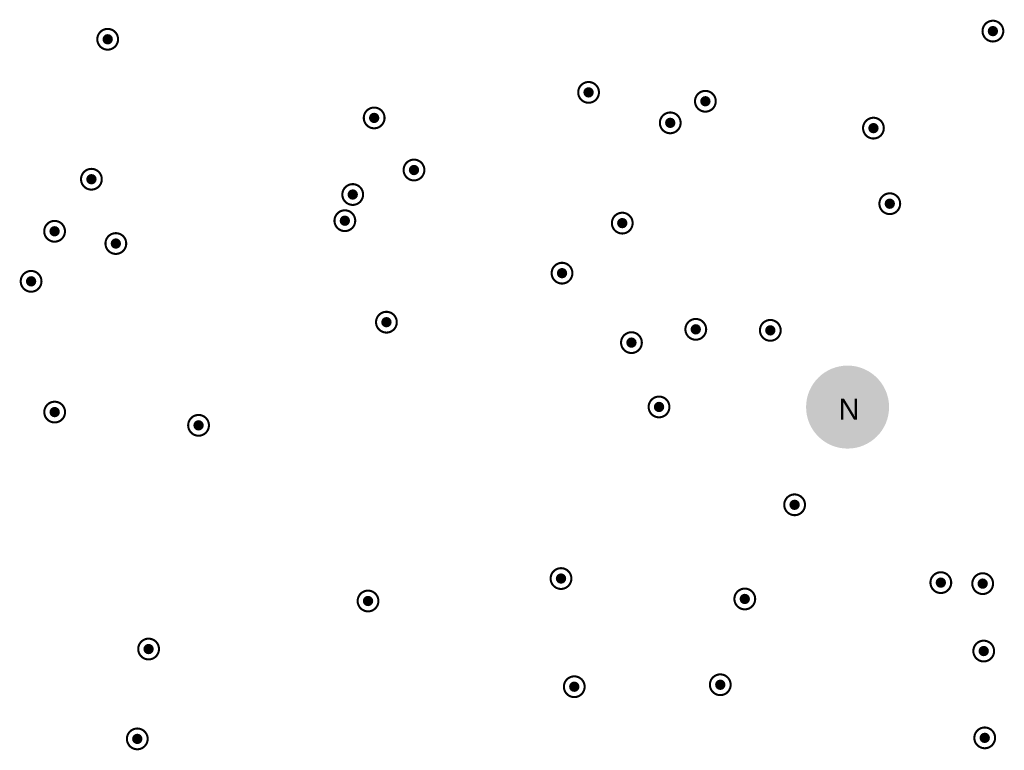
# Model space of a CAD drawing. Header units: inches. Extents: x -11.9 to 0, y -4.1 to 7.1.
# Tile 25 of 54: x -6.703 to -5.754, y 2.661 to 3.365. Entities that reach past the tile are written whole.
import ezdxf

# ---------------------------------------------------------------- set-up
doc = ezdxf.new("R2010")
doc.units = ezdxf.units.IN
doc.header["$MEASUREMENT"] = 0
for name, color, linetype in [('DrillDrawing', 1, 'Continuous'), ('MultiLayer', 9, 'Continuous'), ('PadHoleLayer', 156, 'Continuous'), ('ViaHoleLayer', 16, 'Continuous')]:
    doc.layers.add(name, color=color, linetype=linetype)
doc.styles.add('Arial', font='txt', dxfattribs={"height": 0.2})

# ---------------------------------------------------------------- blocks, each defined once
blk = doc.blocks.new('K_______5001_39')
at = {"layer": 'MultiLayer'}
h = blk.add_hatch(color=9, dxfattribs=at)
edge = h.paths.add_edge_path()
edge.add_arc((0, 0), 0.04, 0, 360)
at = {"layer": 'PadHoleLayer'}
h = blk.add_hatch(color=156, dxfattribs=at)
edge = h.paths.add_edge_path()
edge.add_arc((0, 0), 0.02, 0, 360)

msp = doc.modelspace()

# ---------------------------------------------------------------- hatches: boundary and pattern name
at = {"layer": 'ViaHoleLayer'}
h = msp.add_hatch(color=16, dxfattribs=at)
edge = h.paths.add_edge_path()
edge.add_arc((-6.61811, 3.34646), 0.005, 0, 360)
h = msp.add_hatch(color=16, dxfattribs=at)
edge = h.paths.add_edge_path()
edge.add_arc((-5.76476, 3.35433), 0.005, 0, 360)
h = msp.add_hatch(color=16, dxfattribs=at)
edge = h.paths.add_edge_path()
edge.add_arc((-6.15453, 3.29528), 0.005, 0, 360)
h = msp.add_hatch(color=16, dxfattribs=at)
edge = h.paths.add_edge_path()
edge.add_arc((-6.04193, 3.28673), 0.005, 0, 360)
h = msp.add_hatch(color=16, dxfattribs=at)
edge = h.paths.add_edge_path()
edge.add_arc((-6.36122, 3.27067), 0.005, 0, 360)
h = msp.add_hatch(color=16, dxfattribs=at)
edge = h.paths.add_edge_path()
edge.add_arc((-6.07579, 3.26591), 0.005, 0, 360)
h = msp.add_hatch(color=16, dxfattribs=at)
edge = h.paths.add_edge_path()
edge.add_arc((-5.87992, 3.26083), 0.005, 0, 360)
h = msp.add_hatch(color=16, dxfattribs=at)
edge = h.paths.add_edge_path()
edge.add_arc((-6.32283, 3.22047), 0.005, 0, 360)
h = msp.add_hatch(color=16, dxfattribs=at)
edge = h.paths.add_edge_path()
edge.add_arc((-6.63378, 3.21159), 0.005, 0, 360)
h = msp.add_hatch(color=16, dxfattribs=at)
edge = h.paths.add_edge_path()
edge.add_arc((-6.38189, 3.19685), 0.005, 0, 360)
h = msp.add_hatch(color=16, dxfattribs=at)
edge = h.paths.add_edge_path()
edge.add_arc((-5.86417, 3.18799), 0.005, 0, 360)
h = msp.add_hatch(color=16, dxfattribs=at)
edge = h.paths.add_edge_path()
edge.add_arc((-6.38948, 3.17161), 0.005, 0, 360)
h = msp.add_hatch(color=16, dxfattribs=at)
edge = h.paths.add_edge_path()
edge.add_arc((-6.12205, 3.16929), 0.005, 0, 360)
h = msp.add_hatch(color=16, dxfattribs=at)
edge = h.paths.add_edge_path()
edge.add_arc((-6.66929, 3.16142), 0.005, 0, 360)
h = msp.add_hatch(color=16, dxfattribs=at)
edge = h.paths.add_edge_path()
edge.add_arc((-6.61024, 3.14961), 0.005, 0, 360)
h = msp.add_hatch(color=16, dxfattribs=at)
edge = h.paths.add_edge_path()
edge.add_arc((-6.18012, 3.12106), 0.005, 0, 360)
h = msp.add_hatch(color=16, dxfattribs=at)
edge = h.paths.add_edge_path()
edge.add_arc((-6.69193, 3.11319), 0.005, 0, 360)
h = msp.add_hatch(color=16, dxfattribs=at)
edge = h.paths.add_edge_path()
edge.add_arc((-6.34941, 3.07382), 0.005, 0, 360)
h = msp.add_hatch(color=16, dxfattribs=at)
edge = h.paths.add_edge_path()
edge.add_arc((-6.05118, 3.06693), 0.005, 0, 360)
h = msp.add_hatch(color=16, dxfattribs=at)
edge = h.paths.add_edge_path()
edge.add_arc((-5.97933, 3.06595), 0.005, 0, 360)
h = msp.add_hatch(color=16, dxfattribs=at)
edge = h.paths.add_edge_path()
edge.add_arc((-6.11319, 3.05413), 0.005, 0, 360)
h = msp.add_hatch(color=16, dxfattribs=at)
edge = h.paths.add_edge_path()
edge.add_arc((-6.66921, 2.98718), 0.005, 0, 360)
h = msp.add_hatch(color=16, dxfattribs=at)
edge = h.paths.add_edge_path()
edge.add_arc((-6.08661, 2.99213), 0.005, 0, 360)
h = msp.add_hatch(color=16, dxfattribs=at)
edge = h.paths.add_edge_path()
edge.add_arc((-6.53051, 2.97441), 0.005, 0, 360)
h = msp.add_hatch(color=16, dxfattribs=at)
edge = h.paths.add_edge_path()
edge.add_arc((-5.95591, 2.89783), 0.005, 0, 360)
h = msp.add_hatch(color=16, dxfattribs=at)
edge = h.paths.add_edge_path()
edge.add_arc((-6.1811, 2.82677), 0.005, 0, 360)
h = msp.add_hatch(color=16, dxfattribs=at)
edge = h.paths.add_edge_path()
edge.add_arc((-5.81496, 2.82283), 0.005, 0, 360)
h = msp.add_hatch(color=16, dxfattribs=at)
edge = h.paths.add_edge_path()
edge.add_arc((-5.77461, 2.82185), 0.005, 0, 360)
h = msp.add_hatch(color=16, dxfattribs=at)
edge = h.paths.add_edge_path()
edge.add_arc((-6.36713, 2.80512), 0.005, 0, 360)
h = msp.add_hatch(color=16, dxfattribs=at)
edge = h.paths.add_edge_path()
edge.add_arc((-6.00394, 2.80709), 0.005, 0, 360)
h = msp.add_hatch(color=16, dxfattribs=at)
edge = h.paths.add_edge_path()
edge.add_arc((-6.57866, 2.75883), 0.005, 0, 360)
h = msp.add_hatch(color=16, dxfattribs=at)
edge = h.paths.add_edge_path()
edge.add_arc((-5.77362, 2.75689), 0.005, 0, 360)
h = msp.add_hatch(color=16, dxfattribs=at)
edge = h.paths.add_edge_path()
edge.add_arc((-6.16831, 2.72251), 0.005, 0, 360)
h = msp.add_hatch(color=16, dxfattribs=at)
edge = h.paths.add_edge_path()
edge.add_arc((-6.02756, 2.72441), 0.005, 0, 360)
h = msp.add_hatch(color=16, dxfattribs=at)
edge = h.paths.add_edge_path()
edge.add_arc((-6.58957, 2.67224), 0.005, 0, 360)
h = msp.add_hatch(color=16, dxfattribs=at)
edge = h.paths.add_edge_path()
edge.add_arc((-5.77264, 2.67323), 0.005, 0, 360)

# ---------------------------------------------------------------- linework, layer by layer
at = {"layer": 'DrillDrawing'}
for points, const_width in [([(-5.75476, 3.35433, 1), (-5.77476, 3.35433, 1)], 0.002), ([(-6.60811, 3.34646, 1), (-6.62811, 3.34646, 1)], 0.002), ([(-5.77526, 3.35433, 1), (-5.77426, 3.35433, 1)], 0.001), ([(-5.75526, 3.35433, 1), (-5.75426, 3.35433, 1)], 0.001), ([(-6.62861, 3.34646, 1), (-6.62761, 3.34646, 1)], 0.001), ([(-6.60861, 3.34646, 1), (-6.60761, 3.34646, 1)], 0.001), ([(-6.14453, 3.29528, 1), (-6.16453, 3.29528, 1)], 0.002), ([(-6.16503, 3.29528, 1), (-6.16403, 3.29528, 1)], 0.001), ([(-6.14503, 3.29528, 1), (-6.14403, 3.29528, 1)], 0.001), ([(-6.03193, 3.28673, 1), (-6.05193, 3.28673, 1)], 0.002), ([(-6.05243, 3.28673, 1), (-6.05143, 3.28673, 1)], 0.001), ([(-6.03243, 3.28673, 1), (-6.03143, 3.28673, 1)], 0.001), ([(-6.35122, 3.27067, 1), (-6.37122, 3.27067, 1)], 0.002), ([(-6.06579, 3.26591, 1), (-6.08579, 3.26591, 1)], 0.002), ([(-6.37172, 3.27067, 1), (-6.37072, 3.27067, 1)], 0.001), ([(-6.35172, 3.27067, 1), (-6.35072, 3.27067, 1)], 0.001), ([(-6.08629, 3.26591, 1), (-6.08529, 3.26591, 1)], 0.001), ([(-6.06629, 3.26591, 1), (-6.06529, 3.26591, 1)], 0.001), ([(-5.86992, 3.26083, 1), (-5.88992, 3.26083, 1)], 0.002), ([(-5.89042, 3.26083, 1), (-5.88942, 3.26083, 1)], 0.001), ([(-5.87042, 3.26083, 1), (-5.86942, 3.26083, 1)], 0.001), ([(-6.31283, 3.22047, 1), (-6.33283, 3.22047, 1)], 0.002), ([(-6.62378, 3.21159, 1), (-6.64378, 3.21159, 1)], 0.002), ([(-6.33333, 3.22047, 1), (-6.33233, 3.22047, 1)], 0.001), ([(-6.31333, 3.22047, 1), (-6.31233, 3.22047, 1)], 0.001), ([(-6.64428, 3.21159, 1), (-6.64328, 3.21159, 1)], 0.001), ([(-6.62428, 3.21159, 1), (-6.62328, 3.21159, 1)], 0.001), ([(-6.37189, 3.19685, 1), (-6.39189, 3.19685, 1)], 0.002), ([(-5.85417, 3.18799, 1), (-5.87417, 3.18799, 1)], 0.002), ([(-6.39239, 3.19685, 1), (-6.39139, 3.19685, 1)], 0.001), ([(-6.37239, 3.19685, 1), (-6.37139, 3.19685, 1)], 0.001), ([(-6.37948, 3.17161, 1), (-6.39948, 3.17161, 1)], 0.002), ([(-6.11205, 3.16929, 1), (-6.13205, 3.16929, 1)], 0.002), ([(-5.87467, 3.18799, 1), (-5.87367, 3.18799, 1)], 0.001), ([(-5.85467, 3.18799, 1), (-5.85367, 3.18799, 1)], 0.001), ([(-6.65929, 3.16142, 1), (-6.67929, 3.16142, 1)], 0.002), ([(-6.39998, 3.17161, 1), (-6.39898, 3.17161, 1)], 0.001), ([(-6.37998, 3.17161, 1), (-6.37898, 3.17161, 1)], 0.001), ([(-6.13255, 3.16929, 1), (-6.13155, 3.16929, 1)], 0.001), ([(-6.11255, 3.16929, 1), (-6.11155, 3.16929, 1)], 0.001), ([(-6.67979, 3.16142, 1), (-6.67879, 3.16142, 1)], 0.001), ([(-6.65979, 3.16142, 1), (-6.65879, 3.16142, 1)], 0.001), ([(-6.60024, 3.14961, 1), (-6.62024, 3.14961, 1)], 0.002), ([(-6.62074, 3.14961, 1), (-6.61974, 3.14961, 1)], 0.001), ([(-6.60074, 3.14961, 1), (-6.59974, 3.14961, 1)], 0.001), ([(-6.68193, 3.11319, 1), (-6.70193, 3.11319, 1)], 0.002), ([(-6.17012, 3.12106, 1), (-6.19012, 3.12106, 1)], 0.002), ([(-6.70243, 3.11319, 1), (-6.70143, 3.11319, 1)], 0.001), ([(-6.68243, 3.11319, 1), (-6.68143, 3.11319, 1)], 0.001), ([(-6.19062, 3.12106, 1), (-6.18962, 3.12106, 1)], 0.001), ([(-6.17062, 3.12106, 1), (-6.16962, 3.12106, 1)], 0.001), ([(-6.33941, 3.07382, 1), (-6.35941, 3.07382, 1)], 0.002), ([(-6.04118, 3.06693, 1), (-6.06118, 3.06693, 1)], 0.002), ([(-5.96933, 3.06595, 1), (-5.98933, 3.06595, 1)], 0.002), ([(-6.35991, 3.07382, 1), (-6.35891, 3.07382, 1)], 0.001), ([(-6.33991, 3.07382, 1), (-6.33891, 3.07382, 1)], 0.001), ([(-6.06168, 3.06693, 1), (-6.06068, 3.06693, 1)], 0.001), ([(-6.04168, 3.06693, 1), (-6.04068, 3.06693, 1)], 0.001), ([(-5.98983, 3.06595, 1), (-5.98883, 3.06595, 1)], 0.001), ([(-5.96983, 3.06595, 1), (-5.96883, 3.06595, 1)], 0.001), ([(-6.10319, 3.05413, 1), (-6.12319, 3.05413, 1)], 0.002), ([(-6.12369, 3.05413, 1), (-6.12269, 3.05413, 1)], 0.001), ([(-6.10369, 3.05413, 1), (-6.10269, 3.05413, 1)], 0.001), ([(-6.07661, 2.99213, 1), (-6.09661, 2.99213, 1)], 0.002), ([(-6.65921, 2.98718, 1), (-6.67921, 2.98718, 1)], 0.002), ([(-6.09711, 2.99213, 1), (-6.09611, 2.99213, 1)], 0.001), ([(-6.07711, 2.99213, 1), (-6.07611, 2.99213, 1)], 0.001), ([(-6.67971, 2.98718, 1), (-6.67871, 2.98718, 1)], 0.001), ([(-6.65971, 2.98718, 1), (-6.65871, 2.98718, 1)], 0.001), ([(-6.52051, 2.97441, 1), (-6.54051, 2.97441, 1)], 0.002), ([(-6.54101, 2.97441, 1), (-6.54001, 2.97441, 1)], 0.001), ([(-6.52101, 2.97441, 1), (-6.52001, 2.97441, 1)], 0.001), ([(-5.94591, 2.89783, 1), (-5.96591, 2.89783, 1)], 0.002), ([(-5.96641, 2.89783, 1), (-5.96541, 2.89783, 1)], 0.001), ([(-5.94641, 2.89783, 1), (-5.94541, 2.89783, 1)], 0.001), ([(-6.1711, 2.82677, 1), (-6.1911, 2.82677, 1)], 0.002), ([(-5.80496, 2.82283, 1), (-5.82496, 2.82283, 1)], 0.002), ([(-5.76461, 2.82185, 1), (-5.78461, 2.82185, 1)], 0.002), ([(-6.1916, 2.82677, 1), (-6.1906, 2.82677, 1)], 0.001), ([(-6.1716, 2.82677, 1), (-6.1706, 2.82677, 1)], 0.001), ([(-5.82546, 2.82283, 1), (-5.82446, 2.82283, 1)], 0.001), ([(-5.80546, 2.82283, 1), (-5.80446, 2.82283, 1)], 0.001), ([(-5.78511, 2.82185, 1), (-5.78411, 2.82185, 1)], 0.001), ([(-5.76511, 2.82185, 1), (-5.76411, 2.82185, 1)], 0.001), ([(-6.35713, 2.80512, 1), (-6.37713, 2.80512, 1)], 0.002), ([(-5.99394, 2.80709, 1), (-6.01394, 2.80709, 1)], 0.002), ([(-6.37763, 2.80512, 1), (-6.37663, 2.80512, 1)], 0.001), ([(-6.35763, 2.80512, 1), (-6.35663, 2.80512, 1)], 0.001), ([(-6.01444, 2.80709, 1), (-6.01344, 2.80709, 1)], 0.001), ([(-5.99444, 2.80709, 1), (-5.99344, 2.80709, 1)], 0.001), ([(-6.56866, 2.75883, 1), (-6.58866, 2.75883, 1)], 0.002), ([(-5.76362, 2.75689, 1), (-5.78362, 2.75689, 1)], 0.002), ([(-6.58916, 2.75883, 1), (-6.58816, 2.75883, 1)], 0.001), ([(-6.56916, 2.75883, 1), (-6.56816, 2.75883, 1)], 0.001), ([(-5.78412, 2.75689, 1), (-5.78312, 2.75689, 1)], 0.001), ([(-5.76412, 2.75689, 1), (-5.76312, 2.75689, 1)], 0.001), ([(-6.01756, 2.72441, 1), (-6.03756, 2.72441, 1)], 0.002), ([(-6.15831, 2.72251, 1), (-6.17831, 2.72251, 1)], 0.002), ([(-6.03806, 2.72441, 1), (-6.03706, 2.72441, 1)], 0.001), ([(-6.01806, 2.72441, 1), (-6.01706, 2.72441, 1)], 0.001), ([(-6.17881, 2.72251, 1), (-6.17781, 2.72251, 1)], 0.001), ([(-6.15881, 2.72251, 1), (-6.15781, 2.72251, 1)], 0.001), ([(-6.57957, 2.67224, 1), (-6.59957, 2.67224, 1)], 0.002), ([(-5.76264, 2.67323, 1), (-5.78264, 2.67323, 1)], 0.002), ([(-6.60007, 2.67224, 1), (-6.59907, 2.67224, 1)], 0.001), ([(-6.58007, 2.67224, 1), (-6.57907, 2.67224, 1)], 0.001), ([(-5.78314, 2.67323, 1), (-5.78214, 2.67323, 1)], 0.001), ([(-5.76314, 2.67323, 1), (-5.76214, 2.67323, 1)], 0.001)]:
    msp.add_lwpolyline(points, format="xyb", close=True, dxfattribs=dict(at, const_width=const_width))

# ---------------------------------------------------------------- block references
at = {"rotation": 90}
msp.add_blockref('K_______5001_39', (-5.90485, 2.992), dxfattribs=at)

# ---------------------------------------------------------------- texts
at = {"layer": 'DrillDrawing', "style": 'Arial'}
msp.add_text('N', height=0.02, dxfattribs=at).set_placement((-5.91351, 2.98))

doc.saveas('drawing.dxf')
